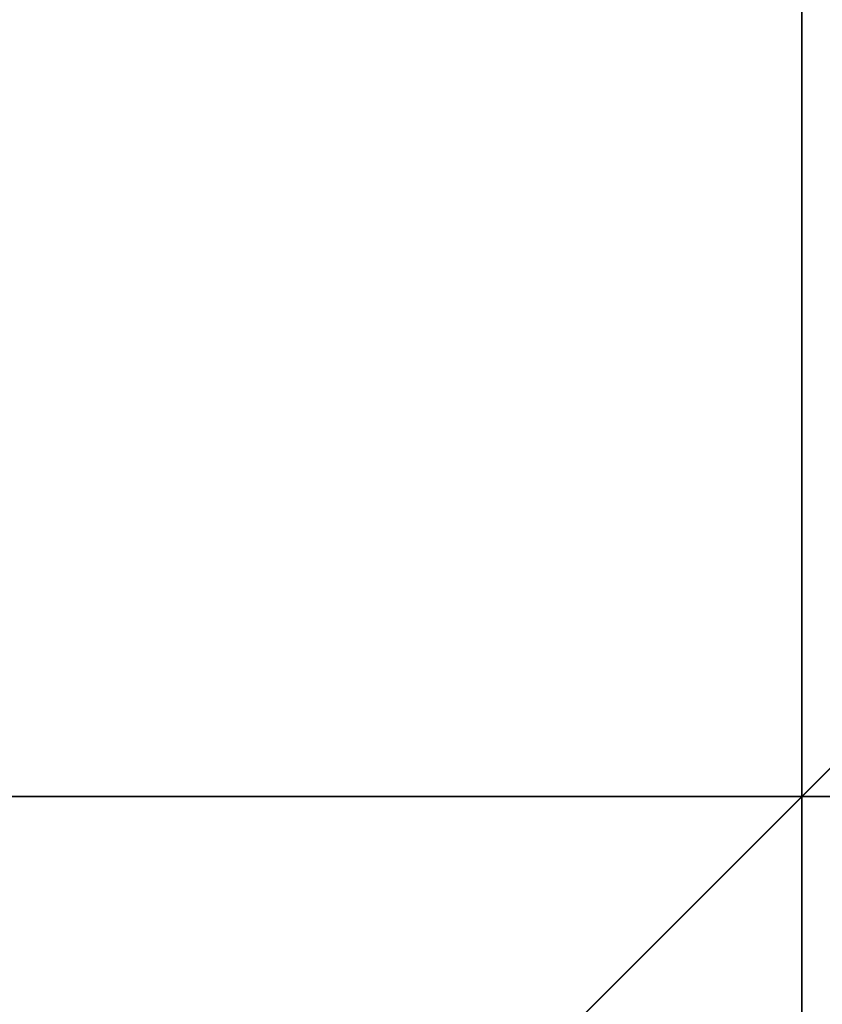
# Model space of a CAD drawing. Header units: millimetres. Extents: x -4098 to 12401, y -1536 to 11809.
# Tile 141 of 215: x 919.49 to 920.013, y -99.528 to -98.885. Entities that reach past the tile are written whole.
import ezdxf

# ---------------------------------------------------------------- set-up
doc = ezdxf.new("R2010")
doc.units = ezdxf.units.MM
for name, color, linetype, lineweight in [('Detail Dimensions', 4, 'Continuous', 35), ('Detail Dimensions @ 0.01', 4, 'Continuous', 35), ('Detail Dimensions @ 0.1', 4, 'Continuous', 35), ('Detail Dimensions @ 0.25', 4, 'Continuous', 35), ('Detail Dimensions @ 0.5', 4, 'Continuous', 35), ('Detail Dimensions @ 1 (1)', 4, 'Continuous', 35), ('Detail Dimensions @ 1 (2)', 4, 'Continuous', 35), ('Detail Dimensions @ 10', 4, 'Continuous', 35), ('Detail Dimensions @ 100', 4, 'Continuous', 35), ('Detail Dimensions @ 12', 4, 'Continuous', 35), ('Detail Dimensions @ 128', 4, 'Continuous', 35), ('Detail Dimensions @ 1536', 4, 'Continuous', 35), ('Detail Dimensions @ 16 (1)', 4, 'Continuous', 35), ('Detail Dimensions @ 16 (2)', 4, 'Continuous', 35), ('Detail Dimensions @ 192', 4, 'Continuous', 35), ('Detail Dimensions @ 2 (1)', 4, 'Continuous', 35), ('Detail Dimensions @ 20', 4, 'Continuous', 35), ('Detail Dimensions @ 24', 4, 'Continuous', 35), ('Detail Dimensions @ 30', 4, 'Continuous', 35), ('Detail Dimensions @ 32', 4, 'Continuous', 35), ('Detail Dimensions @ 384', 4, 'Continuous', 35), ('Detail Dimensions @ 4 (1)', 4, 'Continuous', 35), ('Detail Dimensions @ 4 (2)', 4, 'Continuous', 35), ('Detail Dimensions @ 40', 4, 'Continuous', 35), ('Detail Dimensions @ 48', 4, 'Continuous', 35), ('Detail Dimensions @ 5', 4, 'Continuous', 35), ('Detail Dimensions @ 50', 4, 'Continuous', 35), ('Detail Dimensions @ 64', 4, 'Continuous', 35), ('Detail Dimensions @ 768', 4, 'Continuous', 35), ('Detail Dimensions @ 8 (1)', 4, 'Continuous', 35), ('Detail Dimensions @ 8 (2)', 4, 'Continuous', 35), ('Detail Dimensions @ 96', 4, 'Continuous', 35)]:
    doc.layers.add(name, color=color, linetype=linetype, lineweight=lineweight)
doc.styles.add('Arial-2.000', font='txt', dxfattribs={"height": 2})
doc.dimstyles.new('Dim-Style 1', dxfattribs={"dimtxt": 0.18, "dimasz": 1, "dimexe": 0.5, "dimexo": 0, "dimgap": 1, "dimtad": 1, "dimdec": 0, "dimzin": 0, "dimdsep": 46, "dimtxsty": 'Arial-2.000', "dimblk": 'OBLIQUE', "dimcen": 0.09, "dimclrd": 4, "dimclre": 4, "dimclrt": 4, "dimadec": 0, "dimazin": 0, "dimtfac": 1, "dimtdec": 4, "dimtmove": 0, "dimatfit": 1, "dimfxl": 1, "dimfxlon": 1, "dimtolj": 1, "dimtzin": 0, "dimlwd": 35, "dimlwe": 35, "dimarcsym": 0})

# ---------------------------------------------------------------- blocks, each defined once
blk = doc.blocks.new('_Oblique')
at = {"color": 0, "linetype": 'ByBlock', "lineweight": -2}
blk.add_line((-0.5, -0.5), (0.5, 0.5), dxfattribs=at)
blk = doc.blocks.new('*D2')
at = {"layer": 'Defpoints', "color": 0}
for p in [(0, 0), (920, 0), (920, -99.39191)]:
    blk.add_point(p, dxfattribs=at)
at = {"layer": 'Detail Dimensions', "color": 4, "linetype": 'Continuous', "lineweight": 35}
for p, q in [((0, -98.39191), (0, -99.89191)), ((920, -98.39191), (920, -99.89191)), ((0, -99.39191), (920, -99.39191))]:
    blk.add_line(p, q, dxfattribs=at)
at = {"layer": 'Detail Dimensions', "color": 4, "lineweight": 35, "rotation": 180}
blk.add_blockref('_Oblique', (0, -99.39191), dxfattribs=at)
at = {"layer": 'Detail Dimensions', "color": 4, "lineweight": 35}
blk.add_blockref('_Oblique', (920, -99.39191), dxfattribs=at)
at = {"layer": 'Detail Dimensions', "color": 4, "insert": (460, -97.37091), "char_height": 2, "attachment_point": 5, "style": 'Arial-2.000'}
blk.add_mtext('\\A1;920', dxfattribs=at)
blk = doc.blocks.new('*D3')
at = {"layer": 'Defpoints', "color": 0}
for p in [(0, 0), (920, 0), (920, -99.39191)]:
    blk.add_point(p, dxfattribs=at)
at = {"layer": 'Detail Dimensions', "color": 4, "linetype": 'Continuous', "lineweight": 35}
for p, q in [((0, -87.39191), (0, -105.39191)), ((920, -87.39191), (920, -105.39191)), ((0, -99.39191), (920, -99.39191))]:
    blk.add_line(p, q, dxfattribs=at)
at = {"layer": 'Detail Dimensions', "color": 4, "lineweight": 35, "xscale": 12, "yscale": 12, "zscale": 12, "rotation": 180}
blk.add_blockref('_Oblique', (0, -99.39191), dxfattribs=at)
at = {"layer": 'Detail Dimensions', "color": 4, "lineweight": 35, "xscale": 12, "yscale": 12, "zscale": 12}
blk.add_blockref('_Oblique', (920, -99.39191), dxfattribs=at)
at = {"layer": 'Detail Dimensions', "color": 4, "insert": (460, -75.13991), "char_height": 24, "attachment_point": 5, "style": 'Arial-2.000'}
blk.add_mtext('\\A1;920', dxfattribs=at)
blk = doc.blocks.new('*D4')
at = {"layer": 'Defpoints', "color": 0}
for p in [(0, 0), (920, 0), (920, -99.39191)]:
    blk.add_point(p, dxfattribs=at)
at = {"layer": 'Detail Dimensions', "color": 4, "linetype": 'Continuous', "lineweight": 35}
for p, q in [((0, -98.39191), (0, -99.89191)), ((920, -98.39191), (920, -99.89191)), ((0, -99.39191), (920, -99.39191))]:
    blk.add_line(p, q, dxfattribs=at)
at = {"layer": 'Detail Dimensions', "color": 4, "lineweight": 35, "rotation": 180}
blk.add_blockref('_Oblique', (0, -99.39191), dxfattribs=at)
at = {"layer": 'Detail Dimensions', "color": 4, "lineweight": 35}
blk.add_blockref('_Oblique', (920, -99.39191), dxfattribs=at)
at = {"layer": 'Detail Dimensions', "color": 4, "insert": (460, -97.37091), "char_height": 2, "attachment_point": 5, "style": 'Arial-2.000'}
blk.add_mtext('\\A1;920', dxfattribs=at)
blk = doc.blocks.new('*D5')
at = {"layer": 'Defpoints', "color": 0}
for p in [(0, 0), (920, 0), (920, -99.39191)]:
    blk.add_point(p, dxfattribs=at)
at = {"layer": 'Detail Dimensions', "color": 4, "linetype": 'Continuous', "lineweight": 35}
for p, q in [((0, -91.39191), (0, -103.39191)), ((920, -91.39191), (920, -103.39191)), ((0, -99.39191), (920, -99.39191))]:
    blk.add_line(p, q, dxfattribs=at)
at = {"layer": 'Detail Dimensions', "color": 4, "lineweight": 35, "xscale": 8, "yscale": 8, "zscale": 8, "rotation": 180}
blk.add_blockref('_Oblique', (0, -99.39191), dxfattribs=at)
at = {"layer": 'Detail Dimensions', "color": 4, "lineweight": 35, "xscale": 8, "yscale": 8, "zscale": 8}
blk.add_blockref('_Oblique', (920, -99.39191), dxfattribs=at)
at = {"layer": 'Detail Dimensions', "color": 4, "insert": (460, -83.22391), "char_height": 16, "attachment_point": 5, "style": 'Arial-2.000'}
blk.add_mtext('\\A1;920', dxfattribs=at)
blk = doc.blocks.new('*D6')
at = {"layer": 'Defpoints', "color": 0}
for p in [(0, 0), (920, 0), (920, -99.39191)]:
    blk.add_point(p, dxfattribs=at)
at = {"layer": 'Detail Dimensions', "color": 4, "linetype": 'Continuous', "lineweight": 35}
for p, q in [((0, 0), (0, -867.39191)), ((920, 0), (920, -867.39191)), ((0, -99.39191), (-1536, -99.39191)), ((0, -99.39191), (920, -99.39191)), ((920, -99.39191), (12295.616, -99.39191))]:
    blk.add_line(p, q, dxfattribs=at)
at = {"layer": 'Detail Dimensions', "color": 4, "lineweight": 35, "xscale": 1536, "yscale": 1536, "zscale": 1536}
blk.add_blockref('_Oblique', (0, -99.39191), dxfattribs=at)
at = {"layer": 'Detail Dimensions', "color": 4, "lineweight": 35, "xscale": 1536, "yscale": 1536, "zscale": 1536, "rotation": 180}
blk.add_blockref('_Oblique', (920, -99.39191), dxfattribs=at)
at = {"layer": 'Detail Dimensions', "color": 4, "insert": (8911.808, 3004.86409), "char_height": 3072, "attachment_point": 5, "style": 'Arial-2.000'}
blk.add_mtext('\\A1;920', dxfattribs=at)
blk = doc.blocks.new('*D7')
at = {"layer": 'Defpoints', "color": 0}
for p in [(0, 0), (920, 0), (920, -99.39191)]:
    blk.add_point(p, dxfattribs=at)
at = {"layer": 'Detail Dimensions', "color": 4, "linetype": 'Continuous', "lineweight": 35}
for p, q in [((0, 0), (0, -195.39191)), ((920, 0), (920, -195.39191)), ((0, -99.39191), (-192, -99.39191)), ((0, -99.39191), (920, -99.39191)), ((920, -99.39191), (2341.952, -99.39191))]:
    blk.add_line(p, q, dxfattribs=at)
at = {"layer": 'Detail Dimensions', "color": 4, "lineweight": 35, "xscale": 192, "yscale": 192, "zscale": 192}
blk.add_blockref('_Oblique', (0, -99.39191), dxfattribs=at)
at = {"layer": 'Detail Dimensions', "color": 4, "lineweight": 35, "xscale": 192, "yscale": 192, "zscale": 192, "rotation": 180}
blk.add_blockref('_Oblique', (920, -99.39191), dxfattribs=at)
at = {"layer": 'Detail Dimensions', "color": 4, "insert": (1918.976, 288.64009), "char_height": 384, "attachment_point": 5, "style": 'Arial-2.000'}
blk.add_mtext('\\A1;920', dxfattribs=at)
blk = doc.blocks.new('*D8')
at = {"layer": 'Defpoints', "color": 0}
for p in [(0, 0), (920, 0), (920, -99.39191)]:
    blk.add_point(p, dxfattribs=at)
at = {"layer": 'Detail Dimensions', "color": 4, "linetype": 'Continuous', "lineweight": 35}
for p, q in [((0, -75.39191), (0, -111.39191)), ((920, -75.39191), (920, -111.39191)), ((0, -99.39191), (920, -99.39191))]:
    blk.add_line(p, q, dxfattribs=at)
at = {"layer": 'Detail Dimensions', "color": 4, "lineweight": 35, "xscale": 24, "yscale": 24, "zscale": 24, "rotation": 180}
blk.add_blockref('_Oblique', (0, -99.39191), dxfattribs=at)
at = {"layer": 'Detail Dimensions', "color": 4, "lineweight": 35, "xscale": 24, "yscale": 24, "zscale": 24}
blk.add_blockref('_Oblique', (920, -99.39191), dxfattribs=at)
at = {"layer": 'Detail Dimensions', "color": 4, "insert": (460, -50.88791), "char_height": 48, "attachment_point": 5, "style": 'Arial-2.000'}
blk.add_mtext('\\A1;920', dxfattribs=at)
blk = doc.blocks.new('*D9')
at = {"layer": 'Defpoints', "color": 0}
for p in [(0, 0), (920, 0), (920, -99.39191)]:
    blk.add_point(p, dxfattribs=at)
at = {"layer": 'Detail Dimensions', "color": 4, "linetype": 'Continuous', "lineweight": 35}
for p, q in [((0, 0), (0, -291.39191)), ((920, 0), (920, -291.39191)), ((0, -99.39191), (-384, -99.39191)), ((0, -99.39191), (920, -99.39191)), ((920, -99.39191), (3763.904, -99.39191))]:
    blk.add_line(p, q, dxfattribs=at)
at = {"layer": 'Detail Dimensions', "color": 4, "lineweight": 35, "xscale": 384, "yscale": 384, "zscale": 384}
blk.add_blockref('_Oblique', (0, -99.39191), dxfattribs=at)
at = {"layer": 'Detail Dimensions', "color": 4, "lineweight": 35, "xscale": 384, "yscale": 384, "zscale": 384, "rotation": 180}
blk.add_blockref('_Oblique', (920, -99.39191), dxfattribs=at)
at = {"layer": 'Detail Dimensions', "color": 4, "insert": (2917.952, 676.67209), "char_height": 768, "attachment_point": 5, "style": 'Arial-2.000'}
blk.add_mtext('\\A1;920', dxfattribs=at)
blk = doc.blocks.new('*D10')
at = {"layer": 'Defpoints', "color": 0}
for p in [(0, 0), (920, 0), (920, -99.39191)]:
    blk.add_point(p, dxfattribs=at)
at = {"layer": 'Detail Dimensions', "color": 4, "linetype": 'Continuous', "lineweight": 35}
for p, q in [((0, -51.39191), (0, -123.39191)), ((920, -51.39191), (920, -123.39191)), ((0, -99.39191), (920, -99.39191))]:
    blk.add_line(p, q, dxfattribs=at)
at = {"layer": 'Detail Dimensions', "color": 4, "lineweight": 35, "xscale": 48, "yscale": 48, "zscale": 48, "rotation": 180}
blk.add_blockref('_Oblique', (0, -99.39191), dxfattribs=at)
at = {"layer": 'Detail Dimensions', "color": 4, "lineweight": 35, "xscale": 48, "yscale": 48, "zscale": 48}
blk.add_blockref('_Oblique', (920, -99.39191), dxfattribs=at)
at = {"layer": 'Detail Dimensions', "color": 4, "insert": (460, -2.38391), "char_height": 96, "attachment_point": 5, "style": 'Arial-2.000'}
blk.add_mtext('\\A1;920', dxfattribs=at)
blk = doc.blocks.new('*D11')
at = {"layer": 'Defpoints', "color": 0}
for p in [(0, 0), (920, 0), (920, -99.39191)]:
    blk.add_point(p, dxfattribs=at)
at = {"layer": 'Detail Dimensions', "color": 4, "linetype": 'Continuous', "lineweight": 35}
for p, q in [((0, 0), (0, -483.39191)), ((920, 0), (920, -483.39191)), ((0, -99.39191), (-768, -99.39191)), ((0, -99.39191), (920, -99.39191)), ((920, -99.39191), (6607.808, -99.39191))]:
    blk.add_line(p, q, dxfattribs=at)
at = {"layer": 'Detail Dimensions', "color": 4, "lineweight": 35, "xscale": 768, "yscale": 768, "zscale": 768}
blk.add_blockref('_Oblique', (0, -99.39191), dxfattribs=at)
at = {"layer": 'Detail Dimensions', "color": 4, "lineweight": 35, "xscale": 768, "yscale": 768, "zscale": 768, "rotation": 180}
blk.add_blockref('_Oblique', (920, -99.39191), dxfattribs=at)
at = {"layer": 'Detail Dimensions', "color": 4, "insert": (4915.904, 1452.73609), "char_height": 1536, "attachment_point": 5, "style": 'Arial-2.000'}
blk.add_mtext('\\A1;920', dxfattribs=at)
blk = doc.blocks.new('*D12')
at = {"layer": 'Defpoints', "color": 0}
for p in [(0, 0), (920, 0), (920, -99.39191)]:
    blk.add_point(p, dxfattribs=at)
at = {"layer": 'Detail Dimensions', "color": 4, "linetype": 'Continuous', "lineweight": 35}
for p, q in [((0, -3.39191), (0, -147.39191)), ((920, -3.39191), (920, -147.39191)), ((0, -99.39191), (920, -99.39191))]:
    blk.add_line(p, q, dxfattribs=at)
at = {"layer": 'Detail Dimensions', "color": 4, "lineweight": 35, "xscale": 96, "yscale": 96, "zscale": 96, "rotation": 180}
blk.add_blockref('_Oblique', (0, -99.39191), dxfattribs=at)
at = {"layer": 'Detail Dimensions', "color": 4, "lineweight": 35, "xscale": 96, "yscale": 96, "zscale": 96}
blk.add_blockref('_Oblique', (920, -99.39191), dxfattribs=at)
at = {"layer": 'Detail Dimensions', "color": 4, "insert": (460, 94.62409), "char_height": 192, "attachment_point": 5, "style": 'Arial-2.000'}
blk.add_mtext('\\A1;920', dxfattribs=at)
blk = doc.blocks.new('*D13')
at = {"layer": 'Defpoints', "color": 0}
for p in [(0, 0), (920, 0), (920, -99.39191)]:
    blk.add_point(p, dxfattribs=at)
at = {"layer": 'Detail Dimensions', "color": 4, "linetype": 'Continuous', "lineweight": 35}
for p, q in [((0, -99.38191), (0, -99.39691)), ((920, -99.38191), (920, -99.39691)), ((0, -99.39191), (920, -99.39191))]:
    blk.add_line(p, q, dxfattribs=at)
at = {"layer": 'Detail Dimensions', "color": 4, "lineweight": 35, "xscale": 0.01, "yscale": 0.01, "zscale": 0.01, "rotation": 180}
blk.add_blockref('_Oblique', (0, -99.39191), dxfattribs=at)
at = {"layer": 'Detail Dimensions', "color": 4, "lineweight": 35, "xscale": 0.01, "yscale": 0.01, "zscale": 0.01}
blk.add_blockref('_Oblique', (920, -99.39191), dxfattribs=at)
at = {"layer": 'Detail Dimensions', "color": 4, "insert": (460, -99.3717), "char_height": 0.02, "attachment_point": 5, "style": 'Arial-2.000'}
blk.add_mtext('\\A1;920', dxfattribs=at)
blk = doc.blocks.new('*D14')
at = {"layer": 'Defpoints', "color": 0}
for p in [(0, 0), (920, 0), (920, -99.39191)]:
    blk.add_point(p, dxfattribs=at)
at = {"layer": 'Detail Dimensions', "color": 4, "linetype": 'Continuous', "lineweight": 35}
for p, q in [((0, -99.29191), (0, -99.44191)), ((920, -99.29191), (920, -99.44191)), ((0, -99.39191), (920, -99.39191))]:
    blk.add_line(p, q, dxfattribs=at)
at = {"layer": 'Detail Dimensions', "color": 4, "lineweight": 35, "xscale": 0.1, "yscale": 0.1, "zscale": 0.1, "rotation": 180}
blk.add_blockref('_Oblique', (0, -99.39191), dxfattribs=at)
at = {"layer": 'Detail Dimensions', "color": 4, "lineweight": 35, "xscale": 0.1, "yscale": 0.1, "zscale": 0.1}
blk.add_blockref('_Oblique', (920, -99.39191), dxfattribs=at)
at = {"layer": 'Detail Dimensions', "color": 4, "insert": (460, -99.18981), "char_height": 0.2, "attachment_point": 5, "style": 'Arial-2.000'}
blk.add_mtext('\\A1;920', dxfattribs=at)
blk = doc.blocks.new('*D15')
at = {"layer": 'Defpoints', "color": 0}
for p in [(0, 0), (920, 0), (920, -99.39191)]:
    blk.add_point(p, dxfattribs=at)
at = {"layer": 'Detail Dimensions', "color": 4, "linetype": 'Continuous', "lineweight": 35}
for p, q in [((0, -89.39191), (0, -104.39191)), ((920, -89.39191), (920, -104.39191)), ((0, -99.39191), (920, -99.39191))]:
    blk.add_line(p, q, dxfattribs=at)
at = {"layer": 'Detail Dimensions', "color": 4, "lineweight": 35, "xscale": 10, "yscale": 10, "zscale": 10, "rotation": 180}
blk.add_blockref('_Oblique', (0, -99.39191), dxfattribs=at)
at = {"layer": 'Detail Dimensions', "color": 4, "lineweight": 35, "xscale": 10, "yscale": 10, "zscale": 10}
blk.add_blockref('_Oblique', (920, -99.39191), dxfattribs=at)
at = {"layer": 'Detail Dimensions', "color": 4, "insert": (460, -79.18191), "char_height": 20, "attachment_point": 5, "style": 'Arial-2.000'}
blk.add_mtext('\\A1;920', dxfattribs=at)
blk = doc.blocks.new('*D16')
at = {"layer": 'Defpoints', "color": 0}
for p in [(0, 0), (920, 0), (920, -99.39191)]:
    blk.add_point(p, dxfattribs=at)
at = {"layer": 'Detail Dimensions', "color": 4, "linetype": 'Continuous', "lineweight": 35}
for p, q in [((0, 0), (0, -149.39191)), ((920, 0), (920, -149.39191)), ((0, -99.39191), (920, -99.39191))]:
    blk.add_line(p, q, dxfattribs=at)
at = {"layer": 'Detail Dimensions', "color": 4, "lineweight": 35, "xscale": 100, "yscale": 100, "zscale": 100, "rotation": 180}
blk.add_blockref('_Oblique', (0, -99.39191), dxfattribs=at)
at = {"layer": 'Detail Dimensions', "color": 4, "lineweight": 35, "xscale": 100, "yscale": 100, "zscale": 100}
blk.add_blockref('_Oblique', (920, -99.39191), dxfattribs=at)
at = {"layer": 'Detail Dimensions', "color": 4, "insert": (460, 102.70809), "char_height": 200, "attachment_point": 5, "style": 'Arial-2.000'}
blk.add_mtext('\\A1;920', dxfattribs=at)
blk = doc.blocks.new('*D17')
at = {"layer": 'Defpoints', "color": 0}
for p in [(0, 0), (920, 0), (920, -99.39191)]:
    blk.add_point(p, dxfattribs=at)
at = {"layer": 'Detail Dimensions', "color": 4, "linetype": 'Continuous', "lineweight": 35}
for p, q in [((0, -83.39191), (0, -107.39191)), ((920, -83.39191), (920, -107.39191)), ((0, -99.39191), (920, -99.39191))]:
    blk.add_line(p, q, dxfattribs=at)
at = {"layer": 'Detail Dimensions', "color": 4, "lineweight": 35, "xscale": 16, "yscale": 16, "zscale": 16, "rotation": 180}
blk.add_blockref('_Oblique', (0, -99.39191), dxfattribs=at)
at = {"layer": 'Detail Dimensions', "color": 4, "lineweight": 35, "xscale": 16, "yscale": 16, "zscale": 16}
blk.add_blockref('_Oblique', (920, -99.39191), dxfattribs=at)
at = {"layer": 'Detail Dimensions', "color": 4, "insert": (460, -67.05591), "char_height": 32, "attachment_point": 5, "style": 'Arial-2.000'}
blk.add_mtext('\\A1;920', dxfattribs=at)
blk = doc.blocks.new('*D18')
at = {"layer": 'Defpoints', "color": 0}
for p in [(0, 0), (920, 0), (920, -99.39191)]:
    blk.add_point(p, dxfattribs=at)
at = {"layer": 'Detail Dimensions', "color": 4, "linetype": 'Continuous', "lineweight": 35}
for p, q in [((0, -97.39191), (0, -100.39191)), ((920, -97.39191), (920, -100.39191)), ((0, -99.39191), (920, -99.39191))]:
    blk.add_line(p, q, dxfattribs=at)
at = {"layer": 'Detail Dimensions', "color": 4, "lineweight": 35, "xscale": 2, "yscale": 2, "zscale": 2, "rotation": 180}
blk.add_blockref('_Oblique', (0, -99.39191), dxfattribs=at)
at = {"layer": 'Detail Dimensions', "color": 4, "lineweight": 35, "xscale": 2, "yscale": 2, "zscale": 2}
blk.add_blockref('_Oblique', (920, -99.39191), dxfattribs=at)
at = {"layer": 'Detail Dimensions', "color": 4, "insert": (460, -95.34991), "char_height": 4, "attachment_point": 5, "style": 'Arial-2.000'}
blk.add_mtext('\\A1;920', dxfattribs=at)
blk = doc.blocks.new('*D19')
at = {"layer": 'Defpoints', "color": 0}
for p in [(0, 0), (920, 0), (920, -99.39191)]:
    blk.add_point(p, dxfattribs=at)
at = {"layer": 'Detail Dimensions', "color": 4, "linetype": 'Continuous', "lineweight": 35}
for p, q in [((0, -79.39191), (0, -109.39191)), ((920, -79.39191), (920, -109.39191)), ((0, -99.39191), (920, -99.39191))]:
    blk.add_line(p, q, dxfattribs=at)
at = {"layer": 'Detail Dimensions', "color": 4, "lineweight": 35, "xscale": 20, "yscale": 20, "zscale": 20, "rotation": 180}
blk.add_blockref('_Oblique', (0, -99.39191), dxfattribs=at)
at = {"layer": 'Detail Dimensions', "color": 4, "lineweight": 35, "xscale": 20, "yscale": 20, "zscale": 20}
blk.add_blockref('_Oblique', (920, -99.39191), dxfattribs=at)
at = {"layer": 'Detail Dimensions', "color": 4, "insert": (460, -58.97191), "char_height": 40, "attachment_point": 5, "style": 'Arial-2.000'}
blk.add_mtext('\\A1;920', dxfattribs=at)
blk = doc.blocks.new('*D20')
at = {"layer": 'Defpoints', "color": 0}
for p in [(0, 0), (920, 0), (920, -99.39191)]:
    blk.add_point(p, dxfattribs=at)
at = {"layer": 'Detail Dimensions', "color": 4, "linetype": 'Continuous', "lineweight": 35}
for p, q in [((0, -69.39191), (0, -114.39191)), ((920, -69.39191), (920, -114.39191)), ((0, -99.39191), (920, -99.39191))]:
    blk.add_line(p, q, dxfattribs=at)
at = {"layer": 'Detail Dimensions', "color": 4, "lineweight": 35, "xscale": 30, "yscale": 30, "zscale": 30, "rotation": 180}
blk.add_blockref('_Oblique', (0, -99.39191), dxfattribs=at)
at = {"layer": 'Detail Dimensions', "color": 4, "lineweight": 35, "xscale": 30, "yscale": 30, "zscale": 30}
blk.add_blockref('_Oblique', (920, -99.39191), dxfattribs=at)
at = {"layer": 'Detail Dimensions', "color": 4, "insert": (460, -38.76191), "char_height": 60, "attachment_point": 5, "style": 'Arial-2.000'}
blk.add_mtext('\\A1;920', dxfattribs=at)
blk = doc.blocks.new('*D21')
at = {"layer": 'Defpoints', "color": 0}
for p in [(0, 0), (920, 0), (920, -99.39191)]:
    blk.add_point(p, dxfattribs=at)
at = {"layer": 'Detail Dimensions', "color": 4, "linetype": 'Continuous', "lineweight": 35}
for p, q in [((0, -95.39191), (0, -101.39191)), ((920, -95.39191), (920, -101.39191)), ((0, -99.39191), (920, -99.39191))]:
    blk.add_line(p, q, dxfattribs=at)
at = {"layer": 'Detail Dimensions', "color": 4, "lineweight": 35, "xscale": 4, "yscale": 4, "zscale": 4, "rotation": 180}
blk.add_blockref('_Oblique', (0, -99.39191), dxfattribs=at)
at = {"layer": 'Detail Dimensions', "color": 4, "lineweight": 35, "xscale": 4, "yscale": 4, "zscale": 4}
blk.add_blockref('_Oblique', (920, -99.39191), dxfattribs=at)
at = {"layer": 'Detail Dimensions', "color": 4, "insert": (460, -91.30791), "char_height": 8, "attachment_point": 5, "style": 'Arial-2.000'}
blk.add_mtext('\\A1;920', dxfattribs=at)
blk = doc.blocks.new('*D22')
at = {"layer": 'Defpoints', "color": 0}
for p in [(0, 0), (920, 0), (920, -99.39191)]:
    blk.add_point(p, dxfattribs=at)
at = {"layer": 'Detail Dimensions', "color": 4, "linetype": 'Continuous', "lineweight": 35}
for p, q in [((0, -59.39191), (0, -119.39191)), ((920, -59.39191), (920, -119.39191)), ((0, -99.39191), (920, -99.39191))]:
    blk.add_line(p, q, dxfattribs=at)
at = {"layer": 'Detail Dimensions', "color": 4, "lineweight": 35, "xscale": 40, "yscale": 40, "zscale": 40, "rotation": 180}
blk.add_blockref('_Oblique', (0, -99.39191), dxfattribs=at)
at = {"layer": 'Detail Dimensions', "color": 4, "lineweight": 35, "xscale": 40, "yscale": 40, "zscale": 40}
blk.add_blockref('_Oblique', (920, -99.39191), dxfattribs=at)
at = {"layer": 'Detail Dimensions', "color": 4, "insert": (460, -18.55191), "char_height": 80, "attachment_point": 5, "style": 'Arial-2.000'}
blk.add_mtext('\\A1;920', dxfattribs=at)
blk = doc.blocks.new('*D23')
at = {"layer": 'Defpoints', "color": 0}
for p in [(0, 0), (920, 0), (920, -99.39191)]:
    blk.add_point(p, dxfattribs=at)
at = {"layer": 'Detail Dimensions', "color": 4, "linetype": 'Continuous', "lineweight": 35}
for p, q in [((0, -94.39191), (0, -101.89191)), ((920, -94.39191), (920, -101.89191)), ((0, -99.39191), (920, -99.39191))]:
    blk.add_line(p, q, dxfattribs=at)
at = {"layer": 'Detail Dimensions', "color": 4, "lineweight": 35, "xscale": 5, "yscale": 5, "zscale": 5, "rotation": 180}
blk.add_blockref('_Oblique', (0, -99.39191), dxfattribs=at)
at = {"layer": 'Detail Dimensions', "color": 4, "lineweight": 35, "xscale": 5, "yscale": 5, "zscale": 5}
blk.add_blockref('_Oblique', (920, -99.39191), dxfattribs=at)
at = {"layer": 'Detail Dimensions', "color": 4, "insert": (460, -89.28691), "char_height": 10, "attachment_point": 5, "style": 'Arial-2.000'}
blk.add_mtext('\\A1;920', dxfattribs=at)
blk = doc.blocks.new('*D24')
at = {"layer": 'Defpoints', "color": 0}
for p in [(0, 0), (920, 0), (920, -99.39191)]:
    blk.add_point(p, dxfattribs=at)
at = {"layer": 'Detail Dimensions', "color": 4, "linetype": 'Continuous', "lineweight": 35}
for p, q in [((0, -49.39191), (0, -124.39191)), ((920, -49.39191), (920, -124.39191)), ((0, -99.39191), (920, -99.39191))]:
    blk.add_line(p, q, dxfattribs=at)
at = {"layer": 'Detail Dimensions', "color": 4, "lineweight": 35, "xscale": 50, "yscale": 50, "zscale": 50, "rotation": 180}
blk.add_blockref('_Oblique', (0, -99.39191), dxfattribs=at)
at = {"layer": 'Detail Dimensions', "color": 4, "lineweight": 35, "xscale": 50, "yscale": 50, "zscale": 50}
blk.add_blockref('_Oblique', (920, -99.39191), dxfattribs=at)
at = {"layer": 'Detail Dimensions', "color": 4, "insert": (460, 1.65809), "char_height": 100, "attachment_point": 5, "style": 'Arial-2.000'}
blk.add_mtext('\\A1;920', dxfattribs=at)
blk = doc.blocks.new('*D25')
at = {"layer": 'Defpoints', "color": 0}
for p in [(0, 0), (920, 0), (920, -99.39191)]:
    blk.add_point(p, dxfattribs=at)
at = {"layer": 'Detail Dimensions', "color": 4, "linetype": 'Continuous', "lineweight": 35}
for p, q in [((0, -91.39191), (0, -103.39191)), ((920, -91.39191), (920, -103.39191)), ((0, -99.39191), (920, -99.39191))]:
    blk.add_line(p, q, dxfattribs=at)
at = {"layer": 'Detail Dimensions', "color": 4, "lineweight": 35, "xscale": 8, "yscale": 8, "zscale": 8, "rotation": 180}
blk.add_blockref('_Oblique', (0, -99.39191), dxfattribs=at)
at = {"layer": 'Detail Dimensions', "color": 4, "lineweight": 35, "xscale": 8, "yscale": 8, "zscale": 8}
blk.add_blockref('_Oblique', (920, -99.39191), dxfattribs=at)
at = {"layer": 'Detail Dimensions', "color": 4, "insert": (460, -83.22391), "char_height": 16, "attachment_point": 5, "style": 'Arial-2.000'}
blk.add_mtext('\\A1;920', dxfattribs=at)
blk = doc.blocks.new('*D26')
at = {"layer": 'Defpoints', "color": 0}
for p in [(0, 0), (920, 0), (920, -99.39191)]:
    blk.add_point(p, dxfattribs=at)
at = {"layer": 'Detail Dimensions', "color": 4, "linetype": 'Continuous', "lineweight": 35}
for p, q in [((0, -98.89191), (0, -99.64191)), ((920, -98.89191), (920, -99.64191)), ((0, -99.39191), (920, -99.39191))]:
    blk.add_line(p, q, dxfattribs=at)
at = {"layer": 'Detail Dimensions', "color": 4, "lineweight": 35, "xscale": 0.5, "yscale": 0.5, "zscale": 0.5, "rotation": 180}
blk.add_blockref('_Oblique', (0, -99.39191), dxfattribs=at)
at = {"layer": 'Detail Dimensions', "color": 4, "lineweight": 35, "xscale": 0.5, "yscale": 0.5, "zscale": 0.5}
blk.add_blockref('_Oblique', (920, -99.39191), dxfattribs=at)
at = {"layer": 'Detail Dimensions', "color": 4, "insert": (460, -98.38141), "char_height": 1, "attachment_point": 5, "style": 'Arial-2.000'}
blk.add_mtext('\\A1;920', dxfattribs=at)
blk = doc.blocks.new('*D27')
at = {"layer": 'Defpoints', "color": 0}
for p in [(0, 0), (920, 0), (920, -99.39191)]:
    blk.add_point(p, dxfattribs=at)
at = {"layer": 'Detail Dimensions', "color": 4, "linetype": 'Continuous', "lineweight": 35}
for p, q in [((0, -95.39191), (0, -101.39191)), ((920, -95.39191), (920, -101.39191)), ((0, -99.39191), (920, -99.39191))]:
    blk.add_line(p, q, dxfattribs=at)
at = {"layer": 'Detail Dimensions', "color": 4, "lineweight": 35, "xscale": 4, "yscale": 4, "zscale": 4, "rotation": 180}
blk.add_blockref('_Oblique', (0, -99.39191), dxfattribs=at)
at = {"layer": 'Detail Dimensions', "color": 4, "lineweight": 35, "xscale": 4, "yscale": 4, "zscale": 4}
blk.add_blockref('_Oblique', (920, -99.39191), dxfattribs=at)
at = {"layer": 'Detail Dimensions', "color": 4, "insert": (460, -91.30791), "char_height": 8, "attachment_point": 5, "style": 'Arial-2.000'}
blk.add_mtext('\\A1;920', dxfattribs=at)
blk = doc.blocks.new('*D28')
at = {"layer": 'Defpoints', "color": 0}
for p in [(0, 0), (920, 0), (920, -99.39191)]:
    blk.add_point(p, dxfattribs=at)
at = {"layer": 'Detail Dimensions', "color": 4, "linetype": 'Continuous', "lineweight": 35}
for p, q in [((0, -35.39191), (0, -131.39191)), ((920, -35.39191), (920, -131.39191)), ((0, -99.39191), (920, -99.39191))]:
    blk.add_line(p, q, dxfattribs=at)
at = {"layer": 'Detail Dimensions', "color": 4, "lineweight": 35, "xscale": 64, "yscale": 64, "zscale": 64, "rotation": 180}
blk.add_blockref('_Oblique', (0, -99.39191), dxfattribs=at)
at = {"layer": 'Detail Dimensions', "color": 4, "lineweight": 35, "xscale": 64, "yscale": 64, "zscale": 64}
blk.add_blockref('_Oblique', (920, -99.39191), dxfattribs=at)
at = {"layer": 'Detail Dimensions', "color": 4, "insert": (460, 29.95209), "char_height": 128, "attachment_point": 5, "style": 'Arial-2.000'}
blk.add_mtext('\\A1;920', dxfattribs=at)
blk = doc.blocks.new('*D29')
at = {"layer": 'Defpoints', "color": 0}
for p in [(0, 0), (920, 0), (920, -99.39191)]:
    blk.add_point(p, dxfattribs=at)
at = {"layer": 'Detail Dimensions', "color": 4, "linetype": 'Continuous', "lineweight": 35}
for p, q in [((0, 0), (0, -163.39191)), ((920, 0), (920, -163.39191)), ((0, -99.39191), (920, -99.39191))]:
    blk.add_line(p, q, dxfattribs=at)
at = {"layer": 'Detail Dimensions', "color": 4, "lineweight": 35, "xscale": 128, "yscale": 128, "zscale": 128, "rotation": 180}
blk.add_blockref('_Oblique', (0, -99.39191), dxfattribs=at)
at = {"layer": 'Detail Dimensions', "color": 4, "lineweight": 35, "xscale": 128, "yscale": 128, "zscale": 128}
blk.add_blockref('_Oblique', (920, -99.39191), dxfattribs=at)
at = {"layer": 'Detail Dimensions', "color": 4, "insert": (460, 159.29609), "char_height": 256, "attachment_point": 5, "style": 'Arial-2.000'}
blk.add_mtext('\\A1;920', dxfattribs=at)
blk = doc.blocks.new('*D30')
at = {"layer": 'Defpoints', "color": 0}
for p in [(0, 0), (920, 0), (920, -99.39191)]:
    blk.add_point(p, dxfattribs=at)
at = {"layer": 'Detail Dimensions', "color": 4, "linetype": 'Continuous', "lineweight": 35}
for p, q in [((0, -83.39191), (0, -107.39191)), ((920, -83.39191), (920, -107.39191)), ((0, -99.39191), (920, -99.39191))]:
    blk.add_line(p, q, dxfattribs=at)
at = {"layer": 'Detail Dimensions', "color": 4, "lineweight": 35, "xscale": 16, "yscale": 16, "zscale": 16, "rotation": 180}
blk.add_blockref('_Oblique', (0, -99.39191), dxfattribs=at)
at = {"layer": 'Detail Dimensions', "color": 4, "lineweight": 35, "xscale": 16, "yscale": 16, "zscale": 16}
blk.add_blockref('_Oblique', (920, -99.39191), dxfattribs=at)
at = {"layer": 'Detail Dimensions', "color": 4, "insert": (460, -67.05591), "char_height": 32, "attachment_point": 5, "style": 'Arial-2.000'}
blk.add_mtext('\\A1;920', dxfattribs=at)
blk = doc.blocks.new('*D31')
at = {"layer": 'Defpoints', "color": 0}
for p in [(0, 0), (920, 0), (920, -99.39191)]:
    blk.add_point(p, dxfattribs=at)
at = {"layer": 'Detail Dimensions', "color": 4, "linetype": 'Continuous', "lineweight": 35}
for p, q in [((0, -67.39191), (0, -115.39191)), ((920, -67.39191), (920, -115.39191)), ((0, -99.39191), (920, -99.39191))]:
    blk.add_line(p, q, dxfattribs=at)
at = {"layer": 'Detail Dimensions', "color": 4, "lineweight": 35, "xscale": 32, "yscale": 32, "zscale": 32, "rotation": 180}
blk.add_blockref('_Oblique', (0, -99.39191), dxfattribs=at)
at = {"layer": 'Detail Dimensions', "color": 4, "lineweight": 35, "xscale": 32, "yscale": 32, "zscale": 32}
blk.add_blockref('_Oblique', (920, -99.39191), dxfattribs=at)
at = {"layer": 'Detail Dimensions', "color": 4, "insert": (460, -34.71991), "char_height": 64, "attachment_point": 5, "style": 'Arial-2.000'}
blk.add_mtext('\\A1;920', dxfattribs=at)
blk = doc.blocks.new('*D32')
at = {"layer": 'Defpoints', "color": 0}
for p in [(0, 0), (920, 0), (920, -99.39191)]:
    blk.add_point(p, dxfattribs=at)
at = {"layer": 'Detail Dimensions', "color": 4, "linetype": 'Continuous', "lineweight": 35}
for p, q in [((0, -99.14191), (0, -99.51691)), ((920, -99.14191), (920, -99.51691)), ((0, -99.39191), (920, -99.39191))]:
    blk.add_line(p, q, dxfattribs=at)
at = {"layer": 'Detail Dimensions', "color": 4, "lineweight": 35, "xscale": 0.25, "yscale": 0.25, "zscale": 0.25, "rotation": 180}
blk.add_blockref('_Oblique', (0, -99.39191), dxfattribs=at)
at = {"layer": 'Detail Dimensions', "color": 4, "lineweight": 35, "xscale": 0.25, "yscale": 0.25, "zscale": 0.25}
blk.add_blockref('_Oblique', (920, -99.39191), dxfattribs=at)
at = {"layer": 'Detail Dimensions', "color": 4, "insert": (460, -98.88666), "char_height": 0.5, "attachment_point": 5, "style": 'Arial-2.000'}
blk.add_mtext('\\A1;920', dxfattribs=at)
blk = doc.blocks.new('*U68')
at = {"layer": 'Detail Dimensions @ 0.01'}
dim = blk.add_linear_dim(base=(920, -99.39191), p1=(0, 0), p2=(920, 0), dimstyle='Dim-Style 1', override={"dimscale": 0.01}, dxfattribs=at)
dim.commit()
dim.dimension.update_dxf_attribs({"geometry": '*D13', "text_midpoint": (460, -99.3717)})
at = {"layer": 'Detail Dimensions @ 0.1'}
dim = blk.add_linear_dim(base=(920, -99.39191), p1=(0, 0), p2=(920, 0), dimstyle='Dim-Style 1', override={"dimscale": 0.1}, dxfattribs=at)
dim.commit()
dim.dimension.update_dxf_attribs({"geometry": '*D14', "text_midpoint": (460, -99.18981)})
at = {"layer": 'Detail Dimensions @ 0.25'}
dim = blk.add_linear_dim(base=(920, -99.39191), p1=(0, 0), p2=(920, 0), dimstyle='Dim-Style 1', override={"dimscale": 0.25}, dxfattribs=at)
dim.commit()
dim.dimension.update_dxf_attribs({"geometry": '*D32', "text_midpoint": (460, -98.88666)})
at = {"layer": 'Detail Dimensions @ 0.5'}
dim = blk.add_linear_dim(base=(920, -99.39191), p1=(0, 0), p2=(920, 0), dimstyle='Dim-Style 1', override={"dimscale": 0.5}, dxfattribs=at)
dim.commit()
dim.dimension.update_dxf_attribs({"geometry": '*D26', "text_midpoint": (460, -98.38141)})
at = {"layer": 'Detail Dimensions @ 1 (1)'}
dim = blk.add_linear_dim(base=(920, -99.39191), p1=(0, 0), p2=(920, 0), dimstyle='Dim-Style 1', override={"dimscale": 1}, dxfattribs=at)
dim.commit()
dim.dimension.update_dxf_attribs({"geometry": '*D2', "text_midpoint": (460, -97.37091)})
dim = blk.add_linear_dim(base=(920, -99.39191), p1=(0, 0), p2=(920, 0), dimstyle='Dim-Style 1', override={"dimscale": 1}, dxfattribs=at)
dim.commit()
dim.dimension.update_dxf_attribs({"geometry": '*D2', "text_midpoint": (460, -97.37091)})
at = {"layer": 'Detail Dimensions @ 1 (2)'}
dim = blk.add_linear_dim(base=(920, -99.39191), p1=(0, 0), p2=(920, 0), dimstyle='Dim-Style 1', override={"dimscale": 1}, dxfattribs=at)
dim.commit()
dim.dimension.update_dxf_attribs({"geometry": '*D4', "text_midpoint": (460, -97.37091)})
at = {"layer": 'Detail Dimensions @ 10'}
dim = blk.add_linear_dim(base=(920, -99.39191), p1=(0, 0), p2=(920, 0), dimstyle='Dim-Style 1', override={"dimscale": 10}, dxfattribs=at)
dim.commit()
dim.dimension.update_dxf_attribs({"geometry": '*D15', "text_midpoint": (460, -79.18191)})
at = {"layer": 'Detail Dimensions @ 100'}
dim = blk.add_linear_dim(base=(920, -99.39191), p1=(0, 0), p2=(920, 0), dimstyle='Dim-Style 1', override={"dimscale": 100}, dxfattribs=at)
dim.commit()
dim.dimension.update_dxf_attribs({"geometry": '*D16', "text_midpoint": (460, 102.70809)})
at = {"layer": 'Detail Dimensions @ 12'}
dim = blk.add_linear_dim(base=(920, -99.39191), p1=(0, 0), p2=(920, 0), dimstyle='Dim-Style 1', override={"dimscale": 12}, dxfattribs=at)
dim.commit()
dim.dimension.update_dxf_attribs({"geometry": '*D3', "text_midpoint": (460, -75.13991)})
at = {"layer": 'Detail Dimensions @ 128'}
dim = blk.add_linear_dim(base=(920, -99.39191), p1=(0, 0), p2=(920, 0), dimstyle='Dim-Style 1', override={"dimscale": 128}, dxfattribs=at)
dim.commit()
dim.dimension.update_dxf_attribs({"geometry": '*D29', "text_midpoint": (460, 159.29609)})
at = {"layer": 'Detail Dimensions @ 1536'}
dim = blk.add_linear_dim(base=(920, -99.39191), p1=(0, 0), p2=(920, 0), dimstyle='Dim-Style 1', override={"dimscale": 1536}, dxfattribs=at)
dim.commit()
dim.dimension.update_dxf_attribs({"geometry": '*D6', "text_midpoint": (8911.808, 3004.86409)})
at = {"layer": 'Detail Dimensions @ 16 (1)'}
dim = blk.add_linear_dim(base=(920, -99.39191), p1=(0, 0), p2=(920, 0), dimstyle='Dim-Style 1', override={"dimscale": 16}, dxfattribs=at)
dim.commit()
dim.dimension.update_dxf_attribs({"geometry": '*D17', "text_midpoint": (460, -67.05591)})
at = {"layer": 'Detail Dimensions @ 16 (2)'}
dim = blk.add_linear_dim(base=(920, -99.39191), p1=(0, 0), p2=(920, 0), dimstyle='Dim-Style 1', override={"dimscale": 16}, dxfattribs=at)
dim.commit()
dim.dimension.update_dxf_attribs({"geometry": '*D30', "text_midpoint": (460, -67.05591)})
at = {"layer": 'Detail Dimensions @ 192'}
dim = blk.add_linear_dim(base=(920, -99.39191), p1=(0, 0), p2=(920, 0), dimstyle='Dim-Style 1', override={"dimscale": 192}, dxfattribs=at)
dim.commit()
dim.dimension.update_dxf_attribs({"geometry": '*D7', "text_midpoint": (1918.976, 288.64009)})
at = {"layer": 'Detail Dimensions @ 2 (1)'}
dim = blk.add_linear_dim(base=(920, -99.39191), p1=(0, 0), p2=(920, 0), dimstyle='Dim-Style 1', override={"dimscale": 2}, dxfattribs=at)
dim.commit()
dim.dimension.update_dxf_attribs({"geometry": '*D18', "text_midpoint": (460, -95.34991)})
at = {"layer": 'Detail Dimensions @ 20'}
dim = blk.add_linear_dim(base=(920, -99.39191), p1=(0, 0), p2=(920, 0), dimstyle='Dim-Style 1', override={"dimscale": 20}, dxfattribs=at)
dim.commit()
dim.dimension.update_dxf_attribs({"geometry": '*D19', "text_midpoint": (460, -58.97191)})
at = {"layer": 'Detail Dimensions @ 24'}
dim = blk.add_linear_dim(base=(920, -99.39191), p1=(0, 0), p2=(920, 0), dimstyle='Dim-Style 1', override={"dimscale": 24}, dxfattribs=at)
dim.commit()
dim.dimension.update_dxf_attribs({"geometry": '*D8', "text_midpoint": (460, -50.88791)})
at = {"layer": 'Detail Dimensions @ 30'}
dim = blk.add_linear_dim(base=(920, -99.39191), p1=(0, 0), p2=(920, 0), dimstyle='Dim-Style 1', override={"dimscale": 30}, dxfattribs=at)
dim.commit()
dim.dimension.update_dxf_attribs({"geometry": '*D20', "text_midpoint": (460, -38.76191)})
at = {"layer": 'Detail Dimensions @ 32'}
dim = blk.add_linear_dim(base=(920, -99.39191), p1=(0, 0), p2=(920, 0), dimstyle='Dim-Style 1', override={"dimscale": 32}, dxfattribs=at)
dim.commit()
dim.dimension.update_dxf_attribs({"geometry": '*D31', "text_midpoint": (460, -34.71991)})
at = {"layer": 'Detail Dimensions @ 384'}
dim = blk.add_linear_dim(base=(920, -99.39191), p1=(0, 0), p2=(920, 0), dimstyle='Dim-Style 1', override={"dimscale": 384}, dxfattribs=at)
dim.commit()
dim.dimension.update_dxf_attribs({"geometry": '*D9', "text_midpoint": (2917.952, 676.67209)})
at = {"layer": 'Detail Dimensions @ 4 (1)'}
dim = blk.add_linear_dim(base=(920, -99.39191), p1=(0, 0), p2=(920, 0), dimstyle='Dim-Style 1', override={"dimscale": 4}, dxfattribs=at)
dim.commit()
dim.dimension.update_dxf_attribs({"geometry": '*D21', "text_midpoint": (460, -91.30791)})
at = {"layer": 'Detail Dimensions @ 4 (2)'}
dim = blk.add_linear_dim(base=(920, -99.39191), p1=(0, 0), p2=(920, 0), dimstyle='Dim-Style 1', override={"dimscale": 4}, dxfattribs=at)
dim.commit()
dim.dimension.update_dxf_attribs({"geometry": '*D27', "text_midpoint": (460, -91.30791)})
at = {"layer": 'Detail Dimensions @ 40'}
dim = blk.add_linear_dim(base=(920, -99.39191), p1=(0, 0), p2=(920, 0), dimstyle='Dim-Style 1', override={"dimscale": 40}, dxfattribs=at)
dim.commit()
dim.dimension.update_dxf_attribs({"geometry": '*D22', "text_midpoint": (460, -18.55191)})
at = {"layer": 'Detail Dimensions @ 48'}
dim = blk.add_linear_dim(base=(920, -99.39191), p1=(0, 0), p2=(920, 0), dimstyle='Dim-Style 1', override={"dimscale": 48}, dxfattribs=at)
dim.commit()
dim.dimension.update_dxf_attribs({"geometry": '*D10', "text_midpoint": (460, -2.38391)})
at = {"layer": 'Detail Dimensions @ 5'}
dim = blk.add_linear_dim(base=(920, -99.39191), p1=(0, 0), p2=(920, 0), dimstyle='Dim-Style 1', override={"dimscale": 5}, dxfattribs=at)
dim.commit()
dim.dimension.update_dxf_attribs({"geometry": '*D23', "text_midpoint": (460, -89.28691)})
at = {"layer": 'Detail Dimensions @ 50'}
dim = blk.add_linear_dim(base=(920, -99.39191), p1=(0, 0), p2=(920, 0), dimstyle='Dim-Style 1', override={"dimscale": 50}, dxfattribs=at)
dim.commit()
dim.dimension.update_dxf_attribs({"geometry": '*D24', "text_midpoint": (460, 1.65809)})
at = {"layer": 'Detail Dimensions @ 64'}
dim = blk.add_linear_dim(base=(920, -99.39191), p1=(0, 0), p2=(920, 0), dimstyle='Dim-Style 1', override={"dimscale": 64}, dxfattribs=at)
dim.commit()
dim.dimension.update_dxf_attribs({"geometry": '*D28', "text_midpoint": (460, 29.95209)})
at = {"layer": 'Detail Dimensions @ 768'}
dim = blk.add_linear_dim(base=(920, -99.39191), p1=(0, 0), p2=(920, 0), dimstyle='Dim-Style 1', override={"dimscale": 768}, dxfattribs=at)
dim.commit()
dim.dimension.update_dxf_attribs({"geometry": '*D11', "text_midpoint": (4915.904, 1452.73609)})
at = {"layer": 'Detail Dimensions @ 8 (1)'}
dim = blk.add_linear_dim(base=(920, -99.39191), p1=(0, 0), p2=(920, 0), dimstyle='Dim-Style 1', override={"dimscale": 8}, dxfattribs=at)
dim.commit()
dim.dimension.update_dxf_attribs({"geometry": '*D5', "text_midpoint": (460, -83.22391)})
at = {"layer": 'Detail Dimensions @ 8 (2)'}
dim = blk.add_linear_dim(base=(920, -99.39191), p1=(0, 0), p2=(920, 0), dimstyle='Dim-Style 1', override={"dimscale": 8}, dxfattribs=at)
dim.commit()
dim.dimension.update_dxf_attribs({"geometry": '*D25', "text_midpoint": (460, -83.22391)})
at = {"layer": 'Detail Dimensions @ 96'}
dim = blk.add_linear_dim(base=(920, -99.39191), p1=(0, 0), p2=(920, 0), dimstyle='Dim-Style 1', override={"dimscale": 96}, dxfattribs=at)
dim.commit()
dim.dimension.update_dxf_attribs({"geometry": '*D12', "text_midpoint": (460, 94.62409)})

msp = doc.modelspace()

# ---------------------------------------------------------------- block references
at = {"layer": 'Detail Dimensions'}
msp.add_blockref('*U68', (0, 0), dxfattribs=at)

doc.saveas('drawing.dxf')
